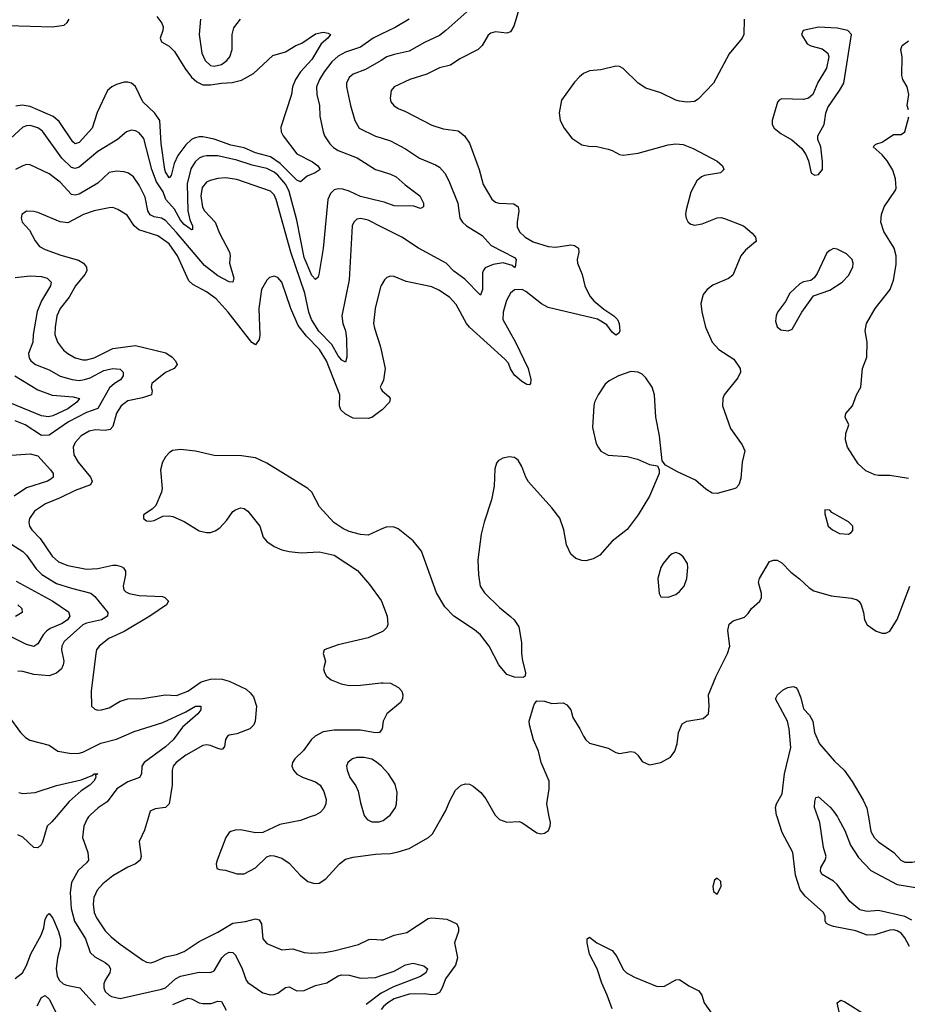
# Model space of a CAD drawing. Header units: inches. Extents: x 1305375 to 1407406, y 744550 to 841633.
# Tile 102 of 256: x 1348074 to 1352804, y 779002 to 784248. Entities that reach past the tile are written whole.
import ezdxf

# ---------------------------------------------------------------- set-up
doc = ezdxf.new("R2010")
doc.units = ezdxf.units.IN
doc.header["$MEASUREMENT"] = 0
for name, color, linetype in [('B3747', 7, 'Continuous'), ('B3748', 7, 'Continuous'), ('B3757', 7, 'Continuous'), ('B3758', 7, 'Continuous')]:
    doc.layers.add(name, color=color, linetype=linetype)

msp = doc.modelspace()

# ---------------------------------------------------------------- linework, layer by layer
at = {"layer": 'B3747', "color": 5}
for points, elevation in [([(1348267.4, 780000), (1348245.8, 779974.2), (1348219.7, 779950), (1348195.1, 779864.9), (1348188.4, 779851.6), (1348170, 779835.4), (1348150, 779836.4), (1348090, 779891.9), (1348064, 779904)], 1040), ([(1348440.9, 780000), (1348432.9, 779990), (1348414.9, 779950), (1348408, 779890), (1348437.5, 779810), (1348439.7, 779770), (1348430, 779755.1), (1348385.9, 779714.1), (1348350.1, 779649.9), (1348342.3, 779597.7), (1348347.6, 779512.4), (1348365.3, 779445.3), (1348424.2, 779350), (1348450, 779277), (1348474.6, 779254.6), (1348530, 779225.2), (1348546.9, 779210), (1348557.2, 779190), (1348555, 779170), (1348528.9, 779131.1), (1348521.3, 779110), (1348522.1, 779090), (1348530.1, 779070), (1348549.8, 779049.8), (1348563, 779043), (1348610, 779032.5), (1348830, 779082.2), (1348850.7, 779090), (1348903.4, 779136.6), (1348930, 779151.4), (1349030, 779172.1), (1349090, 779171.3), (1349110, 779180.2), (1349150.6, 779250), (1349170, 779269.4), (1349190, 779279.5), (1349210, 779277.7), (1349223.3, 779263.3), (1349259.8, 779190), (1349280.2, 779130), (1349290, 779118), (1349370, 779063.2), (1349410, 779051.3), (1349430, 779053.2), (1349450, 779061.6), (1349490, 779092), (1349510, 779094), (1349550, 779073), (1349590, 779074.8), (1349650, 779102.5), (1349710, 779116.8), (1349770, 779152.7), (1349790, 779158.9), (1349830, 779156.5), (1349890, 779141.3), (1349970, 779144.8), (1350000, 779154.6)], 1060), ([(1348759.9, 780000), (1348739.6, 779930), (1348710.4, 779870), (1348721.5, 779790), (1348715.2, 779770), (1348690.4, 779750), (1348650, 779732.9), (1348570, 779686.3), (1348516.1, 779643.9), (1348486.8, 779610), (1348468.7, 779570), (1348464.9, 779535.1), (1348470.8, 779490), (1348482.7, 779462.7), (1348530, 779392.7), (1348561.3, 779361.3), (1348610, 779321.5), (1348730, 779237.2), (1348750, 779226.5), (1348770, 779222.8), (1348790, 779227.2), (1348850, 779255), (1348910, 779267.8), (1348950, 779283), (1349030, 779336.8), (1349130, 779385.6), (1349210, 779434.5), (1349277, 779443), (1349330, 779457.3), (1349350, 779451.1), (1349362.5, 779430), (1349369.2, 779350), (1349390, 779325.3), (1349470, 779291.8), (1349530, 779296.5), (1349590, 779278), (1349630, 779274.6), (1349697.3, 779277.3), (1349746.9, 779286.9), (1349879.4, 779320.6), (1349933.8, 779346.2), (1349950, 779349.1), (1350000, 779345.4)], 1080), ([(1349622, 780000), (1349570, 779981.8), (1349460, 779960), (1349370, 779916.9), (1349330, 779914.7), (1349250, 779931.1), (1349222, 779930), (1349198, 779922), (1349190, 779917), (1349172.2, 779890), (1349125.7, 779770), (1349121.3, 779750), (1349125.1, 779725.1), (1349139.3, 779719.3), (1349170, 779716.5), (1349230, 779697.4), (1349270, 779696.6), (1349330, 779728.7), (1349390, 779786.7), (1349410, 779793.8), (1349430, 779793.4), (1349470, 779780.2), (1349510, 779753.6), (1349569, 779690), (1349610, 779656.5), (1349645.1, 779645.1), (1349670, 779647.6), (1349705.4, 779670), (1349777.6, 779750), (1349810, 779775.6), (1349850, 779786.5), (1349970, 779801.6), (1350000, 779803)], 1120), ([(1349915.4, 780000), (1349925.9, 779985.9), (1349950, 779973.4), (1349990, 779973.8), (1350000, 779977.5)], 1140), ([(1348050, 779138.3), (1348088, 779170), (1348110, 779208.2), (1348133, 779270), (1348188.8, 779370), (1348203, 779410), (1348210, 779456), (1348221.5, 779478.5), (1348230, 779485.5), (1348250, 779461.3), (1348279.8, 779390), (1348290.8, 779350), (1348291.5, 779310), (1348275.9, 779250), (1348268.8, 779190), (1348273.2, 779153.2), (1348284, 779130), (1348306, 779110), (1348322.8, 779102.8), (1348394.9, 779090), (1348476.9, 778996.9)], 1040), ([(1348166.2, 778993.8), (1348190, 779038.7), (1348210, 779048.7), (1348230, 779028.5), (1348270, 778953.4)], 1020), ([(1348890, 779000.3), (1348970, 779035.2), (1348990, 779030.2), (1349030, 779010.1), (1349050, 779006.3), (1349093.6, 779006.4), (1349130, 779018), (1349150, 779016.5), (1349174.3, 778970)], 1040), ([(1349999.9, 779060.2), (1349919.2, 779000.8)], 1060)]:
    msp.add_lwpolyline(points, dxfattribs=dict(at, elevation=elevation))
at = {"layer": 'B3748', "color": 5}
for points, elevation in [([(1347524.2, 784410), (1347531, 784230), (1347487.3, 784050), (1347487, 784030), (1347498.4, 784018.4), (1347511.6, 784011.6), (1347536, 784010), (1347602.9, 784030), (1347667.2, 784070), (1347770, 784152.4), (1347790, 784163.5), (1347850, 784183.7), (1347910, 784229.4), (1347930, 784236.8), (1347950, 784235.2), (1348010, 784217.2), (1348249.3, 784210.7), (1348310, 784219.7), (1348327.3, 784232.7), (1348336.8, 784250)], 1020), ([(1348804.2, 784264.2), (1348830.6, 784230), (1348837.9, 784210), (1348837.1, 784190), (1348821.7, 784150), (1348830.1, 784130.1), (1348870, 784107.6), (1348899, 784079), (1348953.3, 783990), (1348990, 783941.1), (1349017.2, 783917.2), (1349050, 783901.6), (1349090, 783900.3), (1349149.9, 783910.1), (1349206.7, 783913.3), (1349254.9, 783925.1), (1349319.3, 783960.7), (1349423.1, 784056.9), (1349490, 784077.4), (1349544.5, 784110), (1349576.6, 784123.4), (1349650, 784172.8), (1349690, 784181.3), (1349717.1, 784177.1), (1349730.8, 784170), (1349714.9, 784150), (1349680.1, 784119.9), (1349630, 784036), (1349569.7, 783970.3), (1349543.9, 783930), (1349528.3, 783890), (1349521.3, 783850), (1349464.7, 783675.3), (1349466.2, 783650), (1349476.9, 783630), (1349550, 783533.4), (1349634.7, 783490), (1349662, 783470), (1349674.4, 783450), (1349648.7, 783431.3), (1349606, 783414), (1349570, 783384.4), (1349550, 783392.8), (1349462, 783482), (1349410, 783516.7), (1349330, 783539.3), (1349270, 783564.7), (1349199, 783579), (1349110, 783611.1), (1349050, 783623.2), (1349030, 783623.6), (1349003.3, 783616.7), (1348989.7, 783610.3), (1348958.6, 783581.4), (1348915.7, 783524.3), (1348897.8, 783482.2), (1348881.8, 783418.2), (1348870, 783405.6), (1348850, 783436.9), (1348846.8, 783450), (1348827.6, 783587.6), (1348820.7, 783710), (1348794.3, 783750), (1348730.6, 783810.6), (1348690, 783892.4), (1348670, 783909.8), (1348650, 783915.7), (1348630, 783915.6), (1348590, 783902.9), (1348564.4, 783890), (1348542.2, 783870), (1348486.8, 783753.2), (1348459.1, 783670), (1348390, 783593.3), (1348370, 783587), (1348357.4, 783597.4), (1348284.7, 783704.7), (1348253, 783733), (1348130, 783784.8), (1348087.5, 783792.5), (1348053.2, 783786.8)], 1020), ([(1349037.6, 784250), (1349030.4, 784169.6), (1349044.1, 784070), (1349061.6, 784030), (1349090, 784004.1), (1349110, 784000.2), (1349149.6, 784010), (1349176.8, 784030), (1349194, 784050), (1349206.2, 784090), (1349205.4, 784170), (1349215.2, 784204.8), (1349249.8, 784250.2)], 1040), ([(1350000, 784170.5), (1349957.2, 784150), (1349890, 784100.8), (1349810, 784075.6), (1349770, 784054.1), (1349736.7, 784023.3), (1349695.4, 783970), (1349670.8, 783930), (1349655.5, 783890), (1349656.3, 783850), (1349671.7, 783790), (1349673.1, 783733.1), (1349690.1, 783650.1), (1349697.8, 783630), (1349726.1, 783586.1), (1349746.4, 783566.4), (1349771.1, 783551.1), (1349871.5, 783511.5), (1349970.1, 783450.1), (1350000, 783440.5)], 1040), ([(1350000, 784031.4), (1349917, 783983), (1349850, 783958), (1349830, 783940.5), (1349815.5, 783910), (1349815.5, 783890), (1349836.8, 783790), (1349859.7, 783710), (1349882, 783670), (1349970, 783627.7), (1350000, 783618)], 1060), ([(1350000, 783278.8), (1349890, 783305.2), (1349830, 783333.7), (1349794.9, 783345.1), (1349770, 783347.5), (1349750, 783340.6), (1349730, 783321.7), (1349715.7, 783290), (1349691.5, 783028.5), (1349667.6, 782890), (1349663.6, 782876.4), (1349650, 782863.5), (1349630, 782885.3), (1349590, 782980.4), (1349550, 783179.7), (1349510, 783331.9), (1349491.4, 783370), (1349450, 783420.1), (1349430, 783436), (1349390, 783454.8), (1349312.2, 783472.2), (1349230, 783500.1), (1349130, 783522), (1349070, 783522.7), (1349050, 783519.6), (1349029.3, 783510), (1349009.7, 783490.3), (1348986.6, 783453.4), (1348967, 783373), (1348969.1, 783230), (1348981, 783181), (1348994.2, 783150), (1348994.4, 783130), (1348990, 783127.7), (1348950, 783157), (1348930, 783179.5), (1348898.7, 783238.7), (1348853, 783290), (1348837.5, 783330), (1348803.4, 783383.4), (1348777.3, 783450), (1348734.7, 783614.7), (1348710, 783644.8), (1348690, 783656), (1348670, 783658.5), (1348643.8, 783650), (1348595.3, 783610), (1348490, 783546), (1348390, 783461.6), (1348370, 783454.5), (1348350, 783460.2), (1348297.5, 783510), (1348194.6, 783654.6), (1348170, 783671.2), (1348130, 783683.9), (1348110, 783682.6), (1348090, 783674.6), (1348003.9, 783596.1)], 1040), ([(1350000, 783144.8), (1349930, 783179.8), (1349891.6, 783188.4), (1349870, 783185.1), (1349853.7, 783170), (1349846.2, 783150), (1349830, 782862), (1349790.2, 782670), (1349796.5, 782630), (1349810.2, 782590), (1349815.4, 782550), (1349817.1, 782450), (1349810, 782422.9), (1349790, 782434.5), (1349770, 782457.4), (1349736.9, 782516.9), (1349668.1, 782588.1), (1349629, 782650), (1349614.8, 782690), (1349592.4, 782790), (1349518.5, 783010), (1349439.9, 783290), (1349430, 783314), (1349410, 783335.1), (1349230, 783397), (1349170, 783405.9), (1349130, 783402.2), (1349088.2, 783391.8), (1349070, 783382.4), (1349046.6, 783353.4), (1349039.9, 783310), (1349048.4, 783248.4), (1349059.3, 783230), (1349115.6, 783170), (1349138.2, 783110), (1349191.8, 783010), (1349194.8, 782990), (1349191.5, 782950), (1349214.3, 782870), (1349210.2, 782849.8), (1349190, 782851), (1349130, 782883.2), (1349058, 782938), (1348910, 783114.6), (1348850, 783178), (1348830, 783189.9), (1348790, 783198), (1348768.6, 783208.6), (1348757, 783230), (1348741.9, 783301.9), (1348710, 783366.6), (1348680.9, 783410), (1348653, 783430), (1348630, 783437.3), (1348590, 783441.5), (1348550, 783434.2), (1348490, 783377.1), (1348390, 783318.9), (1348370, 783312.6), (1348350, 783316.2), (1348290, 783382.9), (1348230, 783426.8), (1348130, 783475.1), (1348110, 783476), (1348090, 783469.8), (1348052.2, 783450)], 1060), ([(1350000, 782165.6), (1349950, 782129.2), (1349930, 782123), (1349850, 782124.1), (1349810, 782146.9), (1349785.1, 782170), (1349778.2, 782190), (1349778.9, 782250), (1349708.3, 782430), (1349672.1, 782490), (1349601.7, 782561.7), (1349558.4, 782618.4), (1349518.2, 782710), (1349470, 782849.3), (1349450, 782874), (1349430, 782881.6), (1349405.5, 782874.5), (1349390, 782859.5), (1349362.4, 782810), (1349348.9, 782710), (1349353.4, 782566.6), (1349350, 782544.5), (1349330, 782515.8), (1349310, 782528.4), (1349185.3, 782690), (1349120.7, 782760.7), (1349070, 782798.6), (1348996.5, 782836.5), (1348975.9, 782855.9), (1348915.4, 782990), (1348870, 783052.9), (1348810, 783095.8), (1348707.9, 783127.9), (1348683.4, 783150), (1348645.6, 783205.6), (1348597.3, 783237.3), (1348570, 783246.5), (1348550, 783246), (1348470, 783229.9), (1348414.3, 783210), (1348330, 783165.1), (1348290, 783170.8), (1348170, 783221.2), (1348150, 783225.3), (1348110, 783227), (1348085.2, 783210), (1348080.9, 783190), (1348087.6, 783170), (1348126, 783126), (1348155.5, 783070), (1348180, 783040), (1348210, 783022.8), (1348292.7, 782992.7), (1348386.7, 782966.7), (1348413.4, 782950), (1348430.2, 782930), (1348431.5, 782910), (1348421.5, 782890), (1348371.8, 782830), (1348337.1, 782770), (1348290, 782708.7), (1348272.5, 782670), (1348262.1, 782610), (1348260.5, 782570), (1348274.6, 782530), (1348308, 782488), (1348330, 782469.4), (1348370, 782446.9), (1348410, 782436), (1348430, 782436.2), (1348470, 782447.1), (1348570, 782496.1), (1348690, 782511.7), (1348852.9, 782472.9), (1348886, 782450), (1348904.9, 782430), (1348913.4, 782410), (1348896.3, 782390), (1348850, 782368), (1348777.4, 782310), (1348774, 782290), (1348780.2, 782270), (1348776.5, 782250), (1348727.4, 782232.6), (1348650, 782217.7), (1348613.7, 782190), (1348589.3, 782150.7), (1348570, 782080.5), (1348555.6, 782064.4), (1348530, 782059.1), (1348476.9, 782063.1), (1348444, 782056), (1348400.7, 782030), (1348370, 781996), (1348359.3, 781970), (1348363, 781930), (1348385.5, 781890), (1348451, 781810), (1348460.7, 781790), (1348451.4, 781770), (1348370, 781739.4), (1348290, 781699.6), (1348211, 781669), (1348153.2, 781630), (1348126.3, 781590), (1348121.7, 781570), (1348126, 781550), (1348139, 781530), (1348182.9, 781482.9), (1348246.6, 781390), (1348280.1, 781360.1), (1348330, 781340.4), (1348430, 781321), (1348490, 781324.4), (1348570, 781340.8), (1348590, 781341.3), (1348614.9, 781334.9), (1348627.3, 781327.3), (1348637.3, 781310), (1348637.6, 781290), (1348625.6, 781230), (1348629.2, 781210), (1348639.6, 781199.6), (1348657.1, 781190), (1348710, 781180.4), (1348834.4, 781174.4), (1348848, 781170), (1348866, 781150), (1348856, 781130), (1348766.8, 781070), (1348630, 780987.5), (1348548.9, 780950), (1348496.5, 780910), (1348483.2, 780890), (1348479.1, 780870), (1348454, 780670), (1348457.1, 780590), (1348473.7, 780573.7), (1348490, 780568.9), (1348510, 780570.3), (1348550, 780581.1), (1348610, 780616.9), (1348650, 780630.2), (1348730.3, 780630.3), (1348849.8, 780650.2), (1348910, 780647), (1348970, 780670.9), (1349040.6, 780719.4), (1349090, 780734.3), (1349116.1, 780736.1), (1349153.3, 780733.3), (1349190, 780723.9), (1349280.1, 780680.1), (1349302.1, 780662.1), (1349319.5, 780639.5), (1349335, 780590), (1349328.9, 780510), (1349322.3, 780490), (1349299.3, 780470), (1349230, 780443.1), (1349190, 780435.4), (1349181.6, 780430), (1349170, 780412.7), (1349164.5, 780375.5), (1349156.6, 780363.4), (1349150, 780359.8), (1349130, 780364.3), (1349090, 780380.9), (1349070, 780383.7), (1349050, 780379.8), (1348959.5, 780330), (1348906.9, 780290), (1348892.4, 780270), (1348885.8, 780250), (1348885.4, 780170), (1348870.7, 780069.3), (1348850, 780050.8), (1348796, 780044), (1348768.7, 780030), (1348759.9, 780000)], 1080), ([(1348050, 782874.7), (1348130, 782882.4), (1348190, 782879.3), (1348220.3, 782870), (1348241.3, 782850), (1348238.5, 782830), (1348189.6, 782750.4), (1348167.4, 782692.6), (1348145.3, 782570), (1348143.5, 782530), (1348120.6, 782470), (1348124.4, 782444.4), (1348132.6, 782430), (1348158.7, 782410), (1348230, 782382.3), (1348290, 782349.4), (1348353.4, 782330), (1348390, 782325.5), (1348419.7, 782330), (1348450, 782339.9), (1348522, 782378), (1348570, 782390.1), (1348610, 782385.4), (1348624.8, 782370), (1348624.5, 782350), (1348611.7, 782328.3), (1348579.3, 782310), (1348552.8, 782287.2), (1348490, 782176.2), (1348430, 782155.3), (1348333.9, 782106.1), (1348230, 782034.9), (1348190, 782032.3), (1348103.5, 782090), (1348050.2, 782109.8)], 1060), ([(1350000, 782831.7), (1349995.8, 782824.2), (1349967.1, 782710), (1349959.1, 782630), (1349963.6, 782603.6), (1349995, 782510), (1350000, 782487.2)], 1080), ([(1348048.7, 782350), (1348170, 782275.3), (1348246.9, 782246.9), (1348358.3, 782238.3), (1348392.4, 782230), (1348378.2, 782210), (1348330, 782174.6), (1348250, 782136.6), (1348227.9, 782132.1), (1348190, 782137.8), (1348030, 782202.6)], 1040), ([(1350000, 782301.1), (1349994.8, 782290), (1350000, 782279.5)], 1080), ([(1348030, 781927.2), (1348130, 781935.2), (1348170, 781923.9), (1348238.5, 781850), (1348251.5, 781830), (1348251.5, 781810), (1348239.8, 781800.2), (1348222, 781790), (1348110, 781753.1), (1348045.2, 781710)], 1060), ([(1350000, 781532.8), (1349930, 781502), (1349890, 781505.1), (1349830, 781521.6), (1349796.2, 781536.2), (1349748.3, 781568.3), (1349672.1, 781652.1), (1349631.1, 781730), (1349610, 781749.7), (1349390, 781884.7), (1349330, 781914), (1349255.1, 781924.9), (1349110, 781926.1), (1349010, 781948.2), (1348930, 781957), (1348888.2, 781951.8), (1348870, 781940.9), (1348850, 781918), (1348835.2, 781890), (1348824.9, 781850), (1348832.3, 781750), (1348829.1, 781730), (1348799.9, 781660.1), (1348779.6, 781640.4), (1348733.4, 781610), (1348733.4, 781590), (1348750, 781578.4), (1348770, 781575.8), (1348790, 781580.3), (1348836.9, 781603.1), (1348870, 781605.2), (1348890, 781601.3), (1348950, 781573.4), (1349030, 781524.9), (1349070, 781515.2), (1349090, 781515.5), (1349116.1, 781523.9), (1349139.7, 781540.3), (1349177.9, 781582.1), (1349210, 781626.7), (1349223.2, 781636.8), (1349250, 781647.6), (1349270, 781644), (1349290.2, 781630), (1349353.6, 781550), (1349371.3, 781491.3), (1349379.5, 781479.5), (1349390, 781467.4), (1349430, 781441.5), (1349470, 781422.8), (1349510, 781413.8), (1349573.4, 781406.6), (1349670, 781412.2), (1349750, 781394.9), (1349873.8, 781313.8), (1349938.3, 781238.3), (1350000, 781152.8)], 1120), ([(1348031.2, 781451.2), (1348090, 781413.5), (1348110, 781395), (1348161.7, 781321.7), (1348192, 781292), (1348270, 781244.4), (1348350, 781218.3), (1348452.2, 781192.2), (1348473.8, 781173.8), (1348544.1, 781090), (1348541.2, 781070), (1348509.7, 781050.3), (1348430, 781032), (1348410, 781022.9), (1348310, 780934.2), (1348298.2, 780910), (1348296.3, 780890), (1348308.7, 780830), (1348306.3, 780810), (1348295.8, 780790), (1348270, 780765.6), (1348230, 780752.7), (1348150, 780759.5), (1348090, 780774.6), (1348063.6, 780776.4)], 1060), ([(1348055.8, 781255.8), (1348250.4, 781150.4), (1348333.1, 781093.1), (1348341, 781070), (1348328.6, 781050), (1348300.9, 781030), (1348236.5, 781003.5), (1348215.8, 780990), (1348198.6, 780970), (1348170, 780922.3), (1348150, 780908), (1348110, 780918.8), (1347990, 780979.9)], 1040), ([(1348064.4, 781130), (1348085.5, 781110), (1348087.3, 781090), (1348051.7, 781068.3)], 1020), ([(1350000, 780985.3), (1349930, 780954.7), (1349770, 780917.6), (1349696, 780890), (1349690.6, 780870), (1349704, 780830), (1349693, 780790), (1349698, 780770), (1349708.4, 780750), (1349734, 780730), (1349786.8, 780710), (1349830, 780700.2), (1349890, 780701.3), (1350000, 780713.8)], 1120), ([(1348015.1, 780535.1), (1348077.3, 780450), (1348104.1, 780424.1), (1348128.7, 780408.7), (1348230, 780381.7), (1348277.3, 780350), (1348350, 780338.6), (1348390, 780339.7), (1348410, 780344.6), (1348506.4, 780393.6), (1348590, 780415.1), (1348684.5, 780455.5), (1348836.7, 780503.3), (1348959.8, 780560.2), (1349010, 780590.2), (1349038.8, 780590), (1349039.5, 780570), (1349022.6, 780550), (1348941.7, 780478.3), (1348891.3, 780410), (1348850, 780374), (1348736.6, 780290), (1348724.8, 780270), (1348722.6, 780230), (1348712.6, 780210), (1348650, 780187.5), (1348592.3, 780150), (1348539.7, 780080.3), (1348491.5, 780048.5), (1348448.9, 780010), (1348440.9, 780000)], 1060), ([(1350000, 780462.8), (1349990.2, 780449.8), (1349970, 780448.4), (1349890, 780462.8), (1349750, 780462.9), (1349690, 780453), (1349648.3, 780430), (1349627.7, 780410), (1349585.7, 780354.3), (1349539.6, 780310), (1349526.7, 780290), (1349524.7, 780270), (1349532.3, 780250), (1349550, 780228.3), (1349584.4, 780210), (1349650, 780187.9), (1349674.2, 780170), (1349694.8, 780134.8), (1349707.1, 780092.9), (1349705.6, 780070), (1349695, 780045), (1349675.7, 780024.3), (1349649.7, 780009.7), (1349622, 780000)], 1120), ([(1350000, 780271.6), (1349970, 780296), (1349950, 780307.1), (1349910, 780316.4), (1349870, 780316.4), (1349846.8, 780310), (1349821.6, 780290), (1349815.8, 780270), (1349818, 780250), (1349833.7, 780210), (1349865.3, 780165.3), (1349878, 780138), (1349890, 780076), (1349910, 780007.3), (1349915.4, 780000)], 1140), ([(1348070, 780130.2), (1348090, 780125.4), (1348156, 780130), (1348270, 780167.7), (1348402, 780198), (1348459.8, 780220.2), (1348470, 780230.3), (1348490.3, 780230.3), (1348478, 780222), (1348479.3, 780210), (1348468, 780190), (1348448.4, 780170), (1348401.5, 780138.5), (1348337.1, 780082.9), (1348267.4, 780000)], 1040)]:
    msp.add_lwpolyline(points, dxfattribs=dict(at, elevation=elevation))
at = {"layer": 'B3757', "color": 5}
for points, elevation in [([(1350000, 779977.5), (1350010, 779981.3), (1350034.9, 780000)], 1140), ([(1350000, 779803), (1350050, 779805.2), (1350090, 779813.4), (1350150, 779832.6), (1350251.6, 779890), (1350273, 779910), (1350325, 780000)], 1120), ([(1350616.6, 780000), (1350630, 779986.3), (1350670, 779972.6), (1350735.2, 779975.2), (1350750.2, 779970.2), (1350830, 779914.6), (1350850, 779910.3), (1350870, 779913.4), (1350891.4, 779928.6), (1350901, 779950), (1350901.7, 779970), (1350895.9, 780000)], 1120), ([(1352815.9, 779310), (1352790, 779355.3), (1352770, 779380.3), (1352750, 779393.8), (1352730, 779397.8), (1352710, 779396.5), (1352630, 779371.6), (1352590, 779370.7), (1352530, 779392.4), (1352410, 779415.5), (1352384.7, 779424.7), (1352372.2, 779432.2), (1352365.5, 779445.5), (1352365.1, 779470), (1352357.7, 779490), (1352258.4, 779578.4), (1352232.3, 779612.3), (1352207.5, 779690), (1352193.8, 779810), (1352136.6, 779916.6), (1352109.7, 780000)], 1080), ([(1352827.9, 779450), (1352790, 779470.2), (1352650, 779501.8), (1352590, 779495.3), (1352550, 779505.2), (1352496.5, 779550), (1352430, 779639.2), (1352410, 779657.4), (1352350, 779692.7), (1352341.3, 779710), (1352343.6, 779730), (1352366, 779770), (1352370.6, 779790), (1352356.7, 779836.7), (1352337.3, 779970), (1352326.4, 780000)], 1060), ([(1352430.8, 780000), (1352437.6, 779990), (1352470, 779927.3), (1352500.2, 779850), (1352544.3, 779784.3), (1352610, 779714.3), (1352750, 779640.4), (1352870, 779621.2), (1352910, 779620.4), (1352950, 779626.1), (1352970, 779638), (1352992.7, 779667.3), (1353053.8, 779850), (1353065.6, 779930), (1353068.3, 780000)], 1060), ([(1352596.1, 780000), (1352610, 779922), (1352626.5, 779890), (1352650, 779867.4), (1352731, 779811), (1352768.5, 779770), (1352790, 779759.6), (1352830, 779758.8), (1352910, 779777.5), (1352931.6, 779788.4), (1352957.3, 779822.7), (1352981.9, 779890), (1352992.5, 779990), (1352991.4, 780000)], 1080), ([(1350000, 779345.4), (1350010, 779344.7), (1350070, 779369.4), (1350135.9, 779384.1), (1350250, 779458.8), (1350270, 779462.3), (1350350, 779454.8), (1350403.1, 779430), (1350412.7, 779410), (1350412.1, 779390), (1350391.3, 779330), (1350406.1, 779250), (1350396.2, 779210), (1350342.6, 779137.4), (1350325.2, 779090), (1350310, 779064.2), (1350290, 779054.3), (1350270, 779053), (1350230, 779057.2), (1350150, 779056.5), (1350070, 779030.3), (1350034.6, 779010), (1350011.8, 778990), (1350000, 778973.9)], 1080), ([(1351230, 778978.4), (1351204.8, 779050), (1351175.1, 779115.1), (1351150.9, 779190.9), (1351109.2, 779269.2), (1351097.1, 779330), (1351097.4, 779350), (1351110, 779359.6), (1351148.4, 779328.4), (1351230, 779288.5), (1351256.4, 779256.4), (1351290, 779188), (1351307.1, 779170), (1351350, 779146), (1351470, 779095.8), (1351510, 779098.3), (1351570, 779131.8), (1351590, 779134), (1351639.6, 779099.6), (1351693.4, 779073.4), (1351708.7, 779050), (1351720.3, 779010), (1351763.2, 778950)], 1080), ([(1350000, 779154.6), (1350070, 779177.6), (1350130, 779212.2), (1350170, 779220.2), (1350227.2, 779207.2), (1350246, 779190), (1350237.8, 779170), (1350209, 779150), (1350065.2, 779094.8), (1349999.9, 779060.2)], 1060), ([(1352447.4, 778930), (1352429.7, 779010), (1352450, 779023.1), (1352470, 779015.5), (1352590, 778939.7)], 1080)]:
    msp.add_lwpolyline(points, dxfattribs=dict(at, elevation=elevation))
at = {"layer": 'B3757', "color": 5, "elevation": 1120}
msp.add_lwpolyline([(1351790, 779674), (1351776.9, 779663.1), (1351767.7, 779630), (1351770, 779602), (1351790, 779587.7), (1351812.3, 779630), (1351810, 779655.3)], close=True, dxfattribs=at)
at = {"layer": 'B3758', "color": 5}
for points, elevation in [([(1350730.2, 784290), (1350706.3, 784213.7), (1350690, 784182.9), (1350670, 784176.3), (1350610, 784183.1), (1350584.4, 784175.6), (1350570, 784165.6), (1350537.7, 784110), (1350516.5, 784090), (1350420, 784040), (1350370, 784005.6), (1350310, 783990.8), (1350242.7, 783957.3), (1350153, 783930), (1350070, 783891.1), (1350052.4, 783870), (1350047.2, 783830), (1350052.2, 783810), (1350066.7, 783790), (1350090, 783774.6), (1350130, 783759.1), (1350270, 783685.2), (1350330, 783666.4), (1350410, 783655.4), (1350444.7, 783630), (1350471.3, 783590), (1350521.6, 783450), (1350544.2, 783370), (1350590, 783292.4), (1350610, 783276), (1350626.8, 783270), (1350706, 783266), (1350730.2, 783250.2), (1350733.2, 783230), (1350723.8, 783170), (1350724.7, 783144.7), (1350737.6, 783117.6), (1350766.9, 783090), (1350810, 783064.3), (1350890, 783039.8), (1350930, 783036.3), (1351010, 783049.1), (1351030, 783045.7), (1351051.2, 783031.2), (1351053.8, 783010), (1351043.8, 782970), (1351046.3, 782950), (1351070.9, 782890), (1351084.6, 782830), (1351093.5, 782810), (1351113.9, 782773.9), (1351133.4, 782750), (1351186.4, 782706.4), (1351240.3, 782670), (1351258.5, 782650), (1351267.9, 782630), (1351270.9, 782589.1), (1351264.6, 782575.4), (1351250, 782567.9), (1351230, 782583.1), (1351203, 782623), (1351152.2, 782652.2), (1350890, 782715.2), (1350853.6, 782733.6), (1350770, 782800.3), (1350751.5, 782810), (1350710, 782808.7), (1350688.3, 782791.7), (1350667.9, 782752.1), (1350650.8, 782690), (1350648.8, 782650), (1350715.5, 782530), (1350783.6, 782390), (1350797.4, 782330), (1350796.4, 782310), (1350790, 782302), (1350775.3, 782304.7), (1350750, 782319.8), (1350710, 782354.8), (1350690, 782387.3), (1350678.1, 782418.1), (1350659.6, 782439.6), (1350471.4, 782610), (1350455.4, 782630), (1350400.4, 782730), (1350364.7, 782770), (1350307.5, 782807.5), (1350270, 782824.5), (1350133.9, 782853.9), (1350070, 782880.5), (1350050, 782881.3), (1350030, 782873.6), (1350017.5, 782862.5), (1350000, 782831.7)], 1080), ([(1350455.8, 784290), (1350344.9, 784190), (1350310, 784164.2), (1350230, 784126.6), (1350150, 784080.2), (1350070, 784063.2), (1350030.7, 784049.3), (1350000, 784031.4)], 1060), ([(1350150, 784251.2), (1350074.1, 784205.9), (1350000, 784170.5)], 1040), ([(1351933.8, 784250), (1351932.6, 784170), (1351923.6, 784150), (1351854.3, 784065.7), (1351770.4, 783910), (1351690, 783823.7), (1351670, 783812.3), (1351630.7, 783809.3), (1351590, 783814), (1351570, 783819.7), (1351490, 783859.1), (1351410, 783883), (1351370, 783909.6), (1351290, 783987.3), (1351270, 783998.4), (1351250, 784000.7), (1351170, 783981.1), (1351110, 783974.7), (1351078.9, 783961.1), (1351056, 783944), (1351030, 783915.1), (1350961.2, 783818.8), (1350948.8, 783751.2), (1350953.4, 783710), (1350975.3, 783670), (1351016.5, 783616.5), (1351070, 783581.7), (1351106.2, 783573.8), (1351150, 783571.5), (1351210, 783557.3), (1351230, 783551.3), (1351269.4, 783529.4), (1351290, 783525.4), (1351370, 783536.9), (1351530, 783581.5), (1351570, 783586.3), (1351610, 783583.6), (1351662.5, 783562.5), (1351790, 783494.4), (1351819.5, 783470), (1351826, 783450), (1351807.5, 783432.5), (1351723, 783417), (1351706.4, 783410), (1351682.6, 783390), (1351650, 783329), (1351624.4, 783235.6), (1351622, 783210), (1351624.9, 783190), (1351636.3, 783170), (1351650, 783159.3), (1351670, 783154), (1351710, 783160.3), (1351790, 783193.1), (1351810, 783194.9), (1351830, 783189), (1351930, 783150.3), (1351977.6, 783110), (1351994, 783090), (1351998.4, 783070), (1351995.1, 783064.9), (1351940.8, 783019.2), (1351916.1, 782990), (1351873.4, 782886.6), (1351850, 782868.4), (1351767, 782833), (1351736.3, 782810), (1351716.2, 782783.8), (1351703.9, 782736.1), (1351708.7, 782691.3), (1351727.7, 782610), (1351763.6, 782530), (1351799.5, 782490), (1351879.1, 782439.1), (1351912.9, 782390), (1351914.3, 782370), (1351900.9, 782339.1), (1351827.6, 782250), (1351820.3, 782230), (1351818.3, 782190), (1351861.6, 782070), (1351923.4, 781983.4), (1351938, 781950), (1351923.6, 781890), (1351916.7, 781803.3), (1351906.4, 781770), (1351890, 781751.8), (1351874.1, 781745.9), (1351790, 781723.7), (1351764.5, 781724.5), (1351730, 781746.6), (1351674.9, 781794.9), (1351578.9, 781838.9), (1351514.6, 781874.6), (1351498, 781898), (1351483, 782030), (1351462.7, 782130), (1351456.7, 782250), (1351443.2, 782290), (1351410, 782338.9), (1351390, 782358.6), (1351370, 782369.8), (1351330, 782372.6), (1351263.8, 782350), (1351215.5, 782324.5), (1351194, 782306), (1351155.6, 782250), (1351137.2, 782210), (1351133.2, 782190), (1351125.3, 782074.7), (1351146.3, 781990), (1351155.6, 781970), (1351170, 781949.2), (1351210, 781928.5), (1351310, 781920.3), (1351365.8, 781905.8), (1351430, 781878.8), (1351471.6, 781871.6), (1351482, 781850), (1351481, 781830), (1351430.4, 781710), (1351369.4, 781610.6), (1351310, 781531.3), (1351230, 781469.7), (1351165.8, 781394.2), (1351130, 781375.1), (1351090, 781364.2), (1351070, 781365.6), (1351037.1, 781377.1), (1351010, 781400.9), (1350986.9, 781450), (1350974, 781530), (1350951.5, 781591.5), (1350910, 781647.8), (1350785.1, 781785.1), (1350770.9, 781810), (1350750, 781867), (1350730, 781901.6), (1350710, 781915.1), (1350681.7, 781918.3), (1350648.7, 781911.3), (1350623.4, 781896.6), (1350614.6, 781885.4), (1350605.5, 781854.5), (1350602.9, 781762.9), (1350588.1, 781690), (1350548.3, 781570), (1350533.5, 781506.5), (1350515.9, 781370), (1350518.4, 781290), (1350528, 781230), (1350550, 781194), (1350630, 781115.3), (1350690, 781068), (1350708, 781050), (1350733.1, 781013.1), (1350747.6, 780930), (1350747.4, 780870), (1350752.4, 780832.4), (1350768.2, 780770), (1350766.8, 780750), (1350757.3, 780742.7), (1350710, 780744), (1350670, 780758.9), (1350626.3, 780810), (1350576.3, 780910), (1350529.8, 780969.8), (1350497.2, 780997.2), (1350387.8, 781070), (1350339.6, 781119.6), (1350294.2, 781194.2), (1350215.7, 781415.7), (1350170, 781471.6), (1350090, 781535.1), (1350070, 781543.7), (1350030, 781546), (1350000, 781532.8)], 1120), ([(1352810, 783768), (1352802.9, 783790), (1352810.8, 783850), (1352803.1, 783890), (1352780.3, 783930), (1352773.8, 783950), (1352777, 784050), (1352769, 784090), (1352775.6, 784110), (1352810, 784136.1)], 1120), ([(1352810, 781803), (1352710, 781819.7), (1352650, 781818.5), (1352630, 781822.3), (1352583.4, 781843.4), (1352542, 781882), (1352484.7, 781970), (1352473.5, 782010), (1352476.2, 782043.8), (1352491.2, 782090), (1352473.3, 782130), (1352476.3, 782150), (1352510.9, 782190), (1352532.9, 782250), (1352555.8, 782290), (1352564, 782390), (1352587, 782450), (1352589.3, 782529.3), (1352579.3, 782590), (1352586.6, 782630), (1352631.5, 782708.5), (1352712.3, 782810), (1352730, 782861), (1352743.3, 782943.3), (1352743.9, 782990), (1352733.8, 783030), (1352679.1, 783119.1), (1352662, 783170), (1352666, 783210), (1352681.1, 783250), (1352741.1, 783338.9), (1352744.7, 783350), (1352740.1, 783400.1), (1352726.2, 783446.2), (1352696.4, 783496.4), (1352670, 783528.3), (1352621.6, 783570), (1352635.8, 783584.2), (1352670, 783596.1), (1352730, 783635.5), (1352770, 783636.3), (1352790, 783651.3), (1352810.8, 783730)], 1120), ([(1350000, 783618), (1350050, 783601.8), (1350130, 783559.6), (1350203.7, 783510), (1350290, 783474.6), (1350310, 783461.6), (1350338.4, 783430), (1350361.4, 783390), (1350409.3, 783270), (1350419.3, 783190), (1350432.7, 783170), (1350454.7, 783150), (1350537.4, 783097.4), (1350585.3, 783045.3), (1350710, 782981.7), (1350718.6, 782970), (1350714.8, 782930), (1350710, 782927.8), (1350698.4, 782938.4), (1350650, 782953), (1350597, 782943), (1350554.7, 782925.3), (1350542.6, 782910), (1350540.5, 782899.5), (1350540.2, 782810), (1350530, 782780.7), (1350445.4, 782865.4), (1350388, 782908), (1350346.8, 782950), (1350198.9, 783030), (1350109.7, 783090), (1350000, 783144.8)], 1060), ([(1350000, 783440.5), (1350050, 783424.4), (1350079.6, 783410), (1350128, 783368), (1350206.3, 783310), (1350226, 783270), (1350224.7, 783250), (1350210, 783242.7), (1350174.8, 783254.8), (1350070, 783256.9), (1350015.1, 783275.1), (1350000, 783278.8)], 1040), ([(1350000, 782487.2), (1350021.5, 782390), (1350012.4, 782327.6), (1350000, 782301.1)], 1080), ([(1350000, 782279.5), (1350004.7, 782270), (1350040.9, 782240.9), (1350048, 782230), (1350044.4, 782210), (1350006, 782170), (1350000, 782165.6)], 1080), ([(1350895.9, 780000), (1350882.4, 780070), (1350895.1, 780150), (1350894.5, 780190), (1350852.6, 780290), (1350838, 780350), (1350811.3, 780410), (1350789.5, 780490.5), (1350789.4, 780510), (1350812.3, 780587.7), (1350817.2, 780602.8), (1350830, 780618), (1350870, 780616.3), (1350910, 780604), (1350970, 780607.7), (1350990, 780598), (1351010, 780571), (1351020.7, 780530), (1351059.1, 780470), (1351077.3, 780430), (1351090.8, 780410), (1351110, 780394), (1351210, 780367.3), (1351250, 780344), (1351270, 780338), (1351330, 780348.2), (1351350, 780344.9), (1351367.3, 780330), (1351390, 780296), (1351430, 780278), (1351490, 780290.8), (1351541.2, 780318.8), (1351565.1, 780350), (1351576.4, 780390), (1351583.9, 780450), (1351603.9, 780496.1), (1351628.9, 780511.1), (1351715.8, 780524.2), (1351744.5, 780550), (1351748, 780590), (1351744.7, 780650), (1351784.2, 780750), (1351845.8, 780870), (1351857.2, 780910), (1351847.2, 780992.8), (1351853.6, 781026.4), (1351875.9, 781044.1), (1351936.4, 781063.6), (1351956.4, 781083.6), (1351973.7, 781110), (1352018, 781150), (1352027, 781170), (1352026.6, 781190), (1352010.9, 781250), (1352016.4, 781270), (1352070, 781360.3), (1352090, 781367.7), (1352110, 781367.7), (1352134.2, 781354.2), (1352183.4, 781303.4), (1352229.2, 781269.2), (1352280.2, 781220.2), (1352305.5, 781205.5), (1352397.4, 781177.4), (1352506.6, 781166.6), (1352536.3, 781156.3), (1352547.3, 781147.3), (1352557.1, 781130), (1352570.4, 781090), (1352574.9, 781050), (1352590, 781024), (1352638, 780990), (1352670, 780979.3), (1352690, 780979.3), (1352710, 780990.5), (1352750, 781051.7), (1352817.3, 781230)], 1120), ([(1350000, 781152.8), (1350002, 781150), (1350032, 781070), (1350035.3, 781024.7), (1350030.3, 781009.7), (1350010.7, 780990), (1350000, 780985.3)], 1120), ([(1350000, 780713.8), (1350010, 780714.9), (1350050, 780712.6), (1350092.2, 780690), (1350110.3, 780670), (1350116, 780650), (1350113.4, 780630), (1350102.4, 780610), (1350030, 780549.6), (1350011.3, 780510), (1350005.5, 780470), (1350000, 780462.8)], 1120), ([(1352109.7, 780000), (1352106.4, 780010), (1352100.5, 780050), (1352106.3, 780070), (1352136.6, 780123.4), (1352149.9, 780230.1), (1352183, 780370), (1352174.8, 780470), (1352165.6, 780510), (1352102, 780630), (1352111.1, 780650), (1352142.7, 780677.3), (1352166.6, 780690), (1352195.3, 780695.3), (1352210.1, 780690.1), (1352219, 780679), (1352235.5, 780635.5), (1352250, 780575.5), (1352282, 780542), (1352300.9, 780510), (1352308.3, 780450), (1352335.5, 780390), (1352416.4, 780296.4), (1352466.7, 780250), (1352510, 780189.1), (1352568.8, 780090), (1352587.6, 780047.6), (1352596.1, 780000)], 1080), ([(1350034.9, 780000), (1350048.3, 780010), (1350076.4, 780050), (1350081.7, 780070), (1350084.7, 780130), (1350075.2, 780175.2), (1350038.4, 780230), (1350002, 780270), (1350000, 780271.6)], 1140), ([(1350325, 780000), (1350342.4, 780030), (1350367.1, 780090), (1350396.8, 780143.2), (1350426.6, 780170), (1350450, 780176.5), (1350470, 780174.3), (1350490, 780164.6), (1350531, 780131), (1350556.8, 780096.8), (1350606.9, 780010), (1350616.6, 780000)], 1120), ([(1352326.4, 780000), (1352308.3, 780050), (1352310, 780082), (1352316.5, 780103.5), (1352330, 780108), (1352392.3, 780052.3), (1352410.3, 780030), (1352430.8, 780000)], 1060)]:
    msp.add_lwpolyline(points, dxfattribs=dict(at, elevation=elevation))
at = {"layer": 'B3758', "color": 5, "elevation": 1140}
for points in [[(1352330, 784208.2), (1352248.2, 784190), (1352240.3, 784170), (1352270, 784118.9), (1352288.6, 784108.6), (1352350, 784093.4), (1352379.7, 784070), (1352385.8, 784050), (1352373.7, 783990), (1352326.3, 783913.7), (1352299.7, 783850), (1352276.5, 783830), (1352250, 783822.1), (1352133.8, 783826.2), (1352120.2, 783819.8), (1352111.9, 783808.1), (1352083, 783710), (1352084, 783690), (1352094.8, 783670), (1352130, 783642), (1352188.5, 783608.5), (1352242, 783562), (1352262.8, 783530), (1352276.8, 783496.8), (1352291.3, 783430), (1352310, 783418.8), (1352330, 783422.8), (1352351.8, 783450), (1352352, 783490), (1352342.7, 783570), (1352326, 783610), (1352326.6, 783630), (1352360.5, 783690), (1352369.7, 783750), (1352379.5, 783780.5), (1352442.4, 783870), (1352464.7, 783910), (1352507, 784170), (1352486, 784190), (1352430, 784203.2)], [(1352410, 783029.2), (1352390, 783019), (1352374, 783006), (1352324.1, 782895.9), (1352308.1, 782871.9), (1352290, 782859), (1352250, 782851.8), (1352230, 782840.9), (1352178.4, 782790), (1352153.7, 782746.3), (1352111.8, 782690), (1352104.2, 782670), (1352101.7, 782641.7), (1352110, 782611), (1352130, 782595.5), (1352169.5, 782590.5), (1352190, 782598.8), (1352240.9, 782690), (1352303.1, 782776.9), (1352390, 782806), (1352456.2, 782850), (1352490, 782884.9), (1352513.6, 782930), (1352514.5, 782950), (1352509.4, 782970), (1352480.1, 783000.1), (1352430, 783026)], [(1352363.6, 781636.4), (1352364.7, 781615.3), (1352381, 781550), (1352404.7, 781530), (1352442, 781510), (1352490, 781506.8), (1352504.7, 781515.3), (1352512.9, 781527.1), (1352513.2, 781550), (1352490, 781572.3), (1352401.5, 781621.5), (1352390, 781634)], [(1351570, 781409.4), (1351550, 781402.7), (1351534.8, 781390), (1351503, 781350), (1351490, 781328.7), (1351473.4, 781270), (1351481, 781190), (1351490, 781172), (1351530, 781170.7), (1351570, 781184.9), (1351590, 781200.7), (1351614.5, 781230), (1351629.4, 781270), (1351634, 781330), (1351631.8, 781350), (1351610, 781386), (1351590, 781402)]]:
    msp.add_lwpolyline(points, close=True, dxfattribs=at)

doc.saveas('drawing.dxf')
